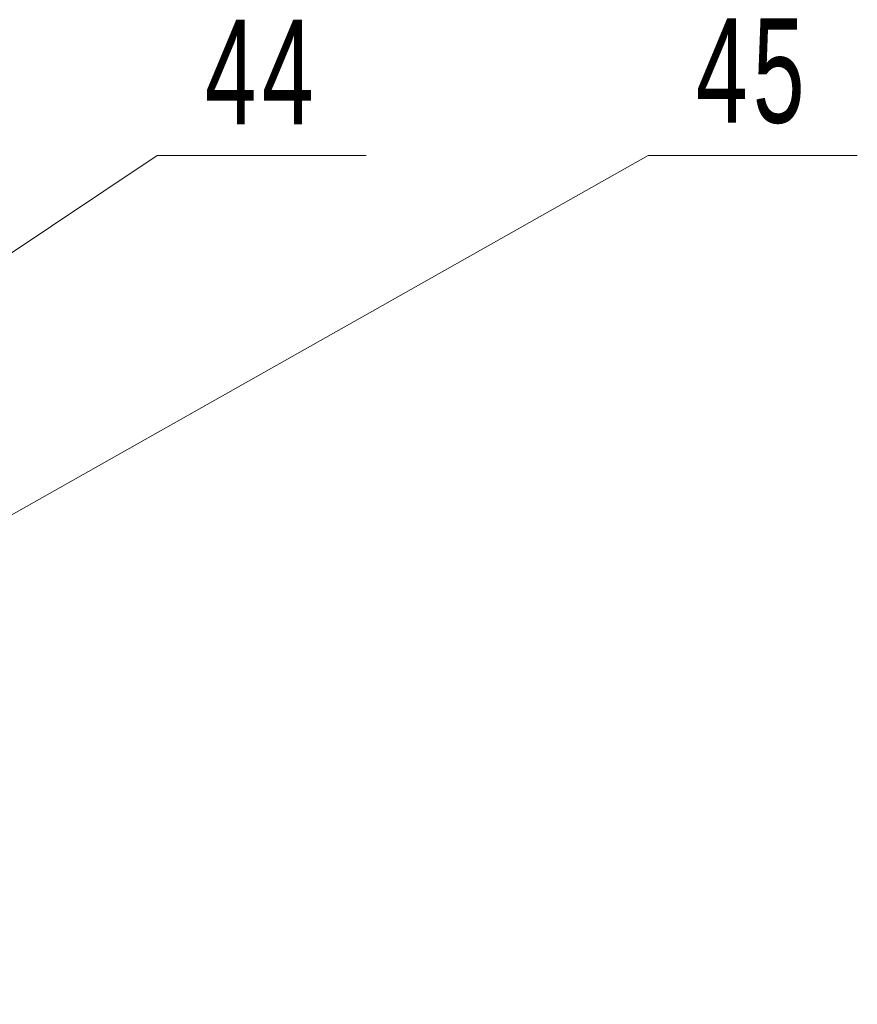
# Model space of a CAD drawing. Header units: millimetres. Extents: x -594 to 594, y -420 to 420.
# Tile 64 of 64: x 485 to 525, y 303 to 350. Entities that reach past the tile are written whole.
import ezdxf

# ---------------------------------------------------------------- set-up
doc = ezdxf.new("R2010")
doc.units = ezdxf.units.MM
doc.layers.add('细实线层', color=7, linetype='Continuous', lineweight=18)
doc.styles.add('标准', font='txt', dxfattribs={"width": 0.667})

# ---------------------------------------------------------------- blocks, each defined once
blk = doc.blocks.new('*X74')
at = {"layer": '细实线层', "lineweight": 18}
h = blk.add_hatch(color=0, dxfattribs=at)
edge = h.paths.add_edge_path(flags=0)
edge.add_arc((0, 0), 0.5, 0, 360)
at = {"layer": '细实线层', "color": 0}
for p, q in [((0, 0), (51.159, 34.106)), ((51.159, 34.106), (61.159, 34.106))]:
    blk.add_line(p, q, dxfattribs=at)
at = {"layer": '细实线层', "color": 0, "lineweight": 18, "insert": (56.159, 35.606), "char_height": 5, "width": 17, "attachment_point": 8, "line_spacing_factor": 1.15057, "style": '标准'}
blk.add_mtext('\\T1.1;44', dxfattribs=at)
blk = doc.blocks.new('*X75')
at = {"layer": '细实线层', "lineweight": 18}
h = blk.add_hatch(color=0, dxfattribs=at)
edge = h.paths.add_edge_path(flags=0)
edge.add_arc((0, 0), 0.5, 0, 360)
at = {"layer": '细实线层', "color": 0}
for p, q in [((0, 0), (71.088, 40.094)), ((71.088, 40.094), (81.088, 40.094))]:
    blk.add_line(p, q, dxfattribs=at)
at = {"layer": '细实线层', "color": 0, "lineweight": 18, "insert": (76.088, 41.594), "char_height": 5, "width": 17, "attachment_point": 8, "line_spacing_factor": 1.15057, "style": '标准'}
blk.add_mtext('\\T1.1;45', dxfattribs=at)

msp = doc.modelspace()

# ---------------------------------------------------------------- block references
at = {"layer": '细实线层'}
for name, p in [('*X74', (440.485, 309.696)), ('*X75', (444.046, 303.708))]:
    msp.add_blockref(name, p, dxfattribs=at)

doc.saveas('drawing.dxf')
